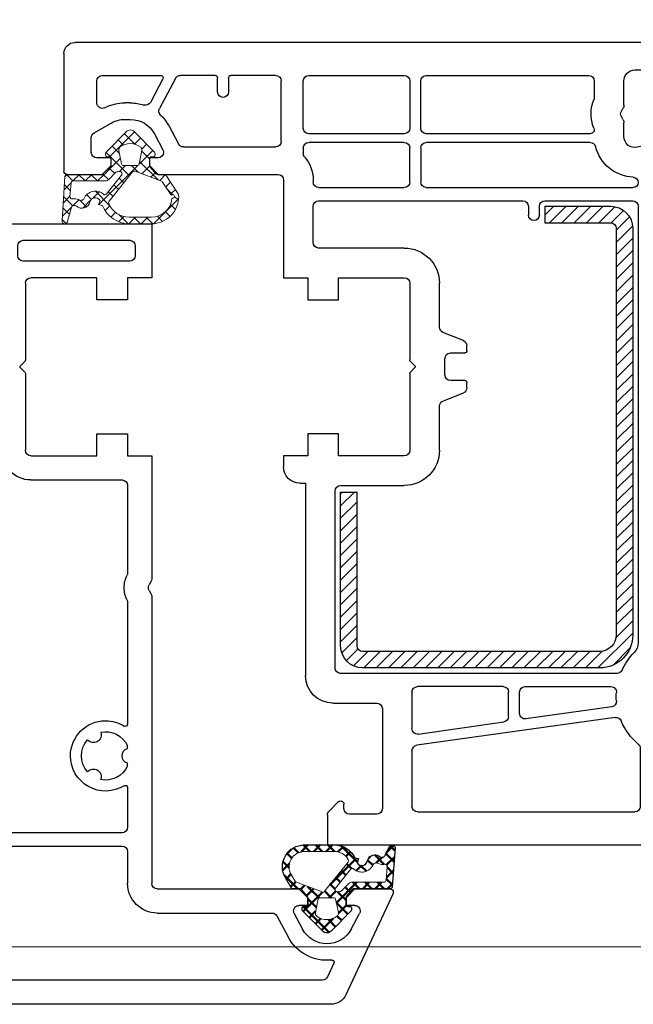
# Model space of a CAD drawing. Header units: millimetres. Extents: x -1427 to 10229, y -1578 to 5221.
# Tile 53 of 129: x 1506.35 to 1511.93, y -602.85 to -593.89. Entities that reach past the tile are written whole.
import ezdxf
from ezdxf import colors
from ezdxf.entities.mleader import LeaderData, LeaderLine
from ezdxf.math import Vec2, Vec3

# ---------------------------------------------------------------- set-up
doc = ezdxf.new("R2010")
doc.units = ezdxf.units.MM
doc.linetypes.add('AUSGEZOGEN', pattern=[0])
for name, color, linetype in [('093200', 7, 'Continuous'), ('10TNR-01', 7, 'AUSGEZOGEN'), ('listwa', 5, 'Continuous')]:
    doc.layers.add(name, color=color, linetype=linetype)
for name, color, linetype, lineweight in [('A_wymiary', 7, 'Continuous', 5), ('AM_0', 7, 'Continuous', 50), ('AT_1_2_WYMIARY_I_OPISY', 1, 'Continuous', 5)]:
    doc.layers.add(name, color=color, linetype=linetype, lineweight=lineweight)
doc.styles.add('SIMPLEX', font='simplex.shx', dxfattribs={"width": 0.77})

# ---------------------------------------------------------------- blocks, each defined once
blk = doc.blocks.new('hp350')
for p, q in [((16.319, 71), (-38.454, 71)), ((-39.813, 70.134), (-45.972, 56.927)), ((21.972, 60.927), (17.679, 70.134)), ((-38.143, 68.511), (-41.92, 60.411)), ((-19.6, 68.8), (-37.689, 68.8)), ((-19.1, 57.1), (-19.1, 68.3)), ((-18.1, 68.3), (-18.1, 57.1)), ((15.554, 68.8), (-17.6, 68.8)), ((16.59, 67.26), (16.007, 68.511)), ((11.403, 62.966), (12.417, 64.875)), ((12.979, 62.734), (13.742, 64.172)), ((18.158, 64.172), (18.921, 62.734)), ((0.5, 62.7), (10.961, 62.7)), ((14.2, 62), (13.42, 62)), ((14.2, 61.3), (14.2, 62)), ((18.48, 62), (17.7, 62)), ((17.7, 62), (17.7, 61.3)), ((13.4, 60.5), (14.2, 61.3)), ((17.7, 61.3), (18.5, 60.5)), ((0.5, 60.5), (13.4, 60.5)), ((18.5, 60.5), (21.7, 60.5)), ((-41.466, 59.7), (-38, 59.7)), ((-2.2, 57.1), (-2.2, 60)), ((0, 33.888), (0, 60)), ((-43.661, 56.677), (-43.277, 57.5)), ((-43.277, 57.5), (-38, 57.5)), ((-45.674, 56.501), (-43.661, 56.677)), ((-37.5, 57), (-37.5, 51.844)), ((-34.802, 56.6), (-19.6, 56.6)), ((-17.6, 56.6), (-2.7, 56.6)), ((-35.3, 54.9), (-35.3, 42.083)), ((-19.6, 55.4), (-34.8, 55.4)), ((-19.1, 53.399), (-19.1, 54.9)), ((-18.1, 54.9), (-18.1, 53.399)), ((-2.7, 55.4), (-17.6, 55.4)), ((-2.2, 51.283), (-2.2, 54.9)), ((-42.8, 53.003), (-43.871, 52.614)), ((-37.752, 51.651), (-42.8, 53.003)), ((-43.529, 51.674), (-42.754, 51.956)), ((-42.754, 51.956), (-37.5, 50.548)), ((-37.5, 50.548), (-37.5, 40.5)), ((-2.2, 49.313), (-2.2, 49.073)), ((-2.2, 47.732), (-2.2, 47.486)), ((-2.2, 43.701), (-2.2, 45.516)), ((-2.2, 34.453), (-2.2, 43.701)), ((-37.5, 40.5), (-38, 40.5)), ((-38, 39.5), (-37.5, 39.5)), ((-37.5, 39.5), (-37.5, 26.5)), ((-35.3, 39.873), (-35.3, 40.113)), ((-35.3, 38.287), (-35.3, 38.533)), ((-35.3, 36.317), (-35.3, 26.8)), ((-0.233, 33.35), (-0.067, 33.638)), ((-0.067, 32.562), (-0.233, 32.85)), ((0, 21.1), (0, 32.312)), ((-2.2, 23.8), (-2.2, 31.747)), ((-34.8, 26.3), (-34.3, 26.3)), ((-37.5, 25.5), (-37.5, 24.1)), ((-33.8, 25.8), (-33.8, 24)), ((-37.5, 24.1), (-36, 24.1)), ((-36, 24.1), (-36, 21.3)), ((-33.3, 23.5), (-33, 23.5)), ((-11, 23.3), (-2.7, 23.3)), ((-36, 21.3), (-33, 21.3)), ((-33, 21.3), (-33, 10.135)), ((-30.8, 21.3), (-30.8, 18)), ((-11, 21.1), (-5, 21.1)), ((-5, 21.1), (-5, 19.1)), ((-2.2, 19.1), (-2.2, 21.1)), ((-2.2, 21.1), (0, 21.1)), ((-13.7, 16.589), (-13.7, 20.6)), ((-11.5, 13.625), (-11.5, 20.6)), ((-5, 19.1), (-2.2, 19.1)), ((-30.8, 18), (-30.6, 18)), ((-30.6, 17), (-30.8, 17)), ((-30.8, 17), (-30.8, 9)), ((-15.886, 15.376), (-14.014, 16.124)), ((-16.2, 14.45), (-16.2, 14.911)), ((-14.7, 14.25), (-16, 14.25)), ((-14.2, 12.25), (-14.2, 13.75)), ((-11.97, 13.072), (-11.559, 13.483)), ((-11.559, 12.517), (-11.963, 12.921)), ((-16, 11.75), (-14.7, 11.75)), ((-11.5, 5.4), (-11.5, 12.375)), ((-16.2, 11.089), (-16.2, 11.55)), ((-33, 10.135), (-42.245, 7.658)), ((-14.014, 9.876), (-15.886, 10.624)), ((-30.8, 9), (-30.6, 9)), ((-13.7, 2.7), (-13.7, 9.411)), ((-42.245, 7.658), (-43.395, 8.076)), ((-42.3, 6.4), (-33.252, 8.825)), ((-33, 8.632), (-33, 2.5)), ((-30.6, 8), (-30.8, 8)), ((-30.8, 8), (-30.8, 2.7)), ((-43.805, 6.948), (-42.3, 6.4)), ((-2.2, 6.9), (-5, 6.9)), ((-5, 6.9), (-5, 4.9)), ((-2.2, 4.9), (-2.2, 6.9)), ((-19.1, 2.7), (-19.1, 5.7)), ((-18.1, 5.7), (-18.1, 2.7)), ((-5, 4.9), (-11, 4.9)), ((0, 4.9), (-2.2, 4.9)), ((0, 0), (0, 4.9)), ((-21.1, 2.7), (-21.1, 3.9)), ((-20.1, 3.9), (-20.1, 2.7)), ((-12.2, 2.9), (-12.2, 2)), ((-2, 3.4), (-11.7, 3.4)), ((-1.5, 2), (-1.5, 2.9)), ((-33, 2.5), (-36, 2.5)), ((-36, 2.5), (-36, 0)), ((-30.3, 2.2), (-21.6, 2.2)), ((-17.6, 2.2), (-14.2, 2.2)), ((-11.7, 1.5), (-2, 1.5)), ((-36, 0), (0, 0))]:
    blk.add_line(p, q)
for centre, radius, start, end in [((-38.454, 69.5), 1.5, 90, 155), ((16.319, 69.5), 1.5, 25, 90), ((-37.689, 68.3), 0.5, 90, 155), ((-19.6, 68.3), 0.5, 0, 90), ((-17.6, 68.3), 0.5, 90, 180), ((15.554, 68.3), 0.5, 25, 90), ((16.409, 67.175), 0.2, 263.72302, 25), ((15.95, 63), 4, 83.72302, 152.04208), ((15.95, 63), 2.5, 27.95792, 152.04208), ((10.961, 63.2), 0.5, 270, 332.04208), ((13.42, 62.5), 0.5, 152.04208, 270), ((18.48, 62.5), 0.5, 270, 27.95792), ((0.5, 60), 2.7, 90, 180), ((21.7, 60.8), 0.3, 360, 25), ((-41.466, 60.2), 0.5, 155, 270), ((0.5, 60), 0.5, 90, 180), ((21.7, 60.8), 0.3, 270, 360), ((-38, 57), 2.7, 1.79082, 90), ((-38, 57), 0.5, 360, 90), ((-45.7, 56.8), 0.3, 155, 180), ((-45.7, 56.8), 0.3, 180, 275), ((-34.802, 57.1), 0.5, 181.79082, 270), ((-19.6, 57.1), 0.5, 270, 360), ((-17.6, 57.1), 0.5, 180, 270), ((-2.7, 57.1), 0.5, 270, 0), ((-34.8, 54.9), 0.5, 90, 180), ((-19.6, 54.9), 0.5, 360, 90), ((-17.6, 54.9), 0.5, 90, 180), ((-2.7, 54.9), 0.5, 360, 90), ((-18.6, 53.399), 0.5, 180, 266.42491), ((-18.6, 53.399), 0.5, 266.42491, 360), ((-43.7, 52.144), 0.5, 110, 290), ((-37.7, 51.844), 0.2, 255, 0), ((-4.201, 48.399), 3.199, 58.01381, 180), ((-2.4, 51.283), 0.2, 238.01381, 360), ((-5.303, 50.303), 0.699, 219.28531, 20.87797), ((-4.201, 48.399), 2.199, 24.53943, 101.78845), ((-4.201, 48.399), 2.199, 138.37483, 221.73312), ((-4.201, 48.399), 3.199, 180, 270), ((-2.001, 48.402), 0.699, 106.56295, 253.43705), ((-4.201, 48.399), 2.199, 258.32667, 335.46057), ((-5.299, 46.494), 0.699, 339.16609, 140.8937), ((-4.201, 48.399), 3.199, 270, 301.98619), ((-2.4, 45.516), 0.2, 0, 121.98619), ((-33.299, 39.2), 3.199, 360, 121.98619), ((-35.1, 42.083), 0.2, 180, 301.98619), ((-33.299, 39.2), 2.199, 78.21155, 155.46057), ((-32.197, 41.104), 0.699, 159.12203, 320.71469), ((-38, 40), 0.5, 90, 270), ((-33.299, 39.2), 2.199, 318.26688, 41.62517), ((-35.499, 39.203), 0.699, 286.56295, 73.43705), ((-33.299, 39.2), 3.199, 238.01381, 0), ((-33.299, 39.2), 2.199, 204.53943, 281.67333), ((-32.201, 37.295), 0.699, 39.1063, 200.83391), ((-35.1, 36.317), 0.2, 58.01381, 180), ((0.2, 33.1), 2.7, 154.99217, 180), ((-2.7, 34.453), 0.5, 334.99217, 360), ((0.2, 33.1), 0.5, 150, 210), ((-0.5, 33.888), 0.5, 330, 0), ((0.2, 33.1), 2.7, 180, 205.00783), ((-0.5, 32.312), 0.5, 360, 30), ((-2.7, 31.747), 0.5, 0, 25.00783), ((-37.5, 26), 0.5, 90, 270), ((-34.8, 26.8), 0.5, 180, 270), ((-34.3, 25.8), 0.5, 360, 90), ((-33.3, 24), 0.5, 180, 270), ((-33, 21.3), 2.2, 0, 90), ((-11, 20.6), 2.7, 90, 180), ((-2.7, 23.8), 0.5, 270, 360), ((-11, 20.6), 0.5, 90, 180), ((-30.6, 17.5), 0.5, 360, 90), ((-30.6, 17.5), 0.5, 270, 0), ((-14.2, 16.589), 0.5, 291.80141, 360), ((-15.7, 14.911), 0.5, 111.80141, 180), ((-16, 14.45), 0.2, 180, 270), ((-14.7, 13.75), 0.5, 360, 90), ((-11.7, 13.625), 0.2, 315, 360), ((-11.899, 13), 0.101, 135, 180), ((-11.898, 13), 0.102, 179.82604, 230.15478), ((-16, 11.55), 0.2, 90, 180), ((-14.7, 12.25), 0.5, 270, 360), ((-11.7, 12.375), 0.2, 0, 45.05891), ((-15.7, 11.089), 0.5, 180, 248.19859), ((-14.2, 9.411), 0.5, 0, 68.19859), ((-30.6, 8.5), 0.5, 360, 90), ((-43.6, 7.512), 0.6, 70, 250), ((-33.2, 8.632), 0.2, 360, 105), ((-30.6, 8.5), 0.5, 270, 0), ((-18.6, 5.7), 0.5, 90, 180), ((-18.6, 5.7), 0.5, 0, 90), ((-11, 5.4), 0.5, 180, 270), ((-20.6, 3.9), 0.5, 90, 180), ((-20.6, 3.9), 0.5, 360, 90), ((-30.3, 2.7), 0.5, 180, 270), ((-21.6, 2.7), 0.5, 270, 360), ((-19.6, 2.7), 0.5, 180, 0), ((-17.6, 2.7), 0.5, 180, 270), ((-14.2, 2.7), 0.5, 270, 360), ((-11.7, 2.9), 0.5, 90, 180), ((-2, 2.9), 0.5, 0, 90), ((-11.7, 2), 0.5, 180, 270), ((-2, 2), 0.5, 270, 360)]:
    blk.add_arc(centre, radius, start, end)
blk = doc.blocks.new('hp172')
for p, q in [((0, -2.717), (0, 0)), ((0, 0), (49.385, 0)), ((50.745, -0.866), (55.971, -12.073)), ((0.988, -3.912), (0.146, -3.071)), ((1.5, -3.3), (1.5, -3.7)), ((4.5, -2.8), (2, -2.8)), ((5, -12.4), (5, -3.3)), ((7.7, -8.565), (7.7, -3.5)), ((8.2, -3), (28, -3)), ((28.5, -3.5), (28.5, -8.763)), ((29.7, -3.5), (29.7, -7.776)), ((48.111, -3), (30.2, -3)), ((49.706, -5.737), (48.564, -3.289)), ((33.423, -8.187), (40.124, -9.983)), ((45.561, -9.734), (46.415, -8.125)), ((47.74, -8.828), (46.977, -10.266)), ((52.92, -10.266), (52.157, -8.828)), ((26.211, -11.602), (8.13, -9.06)), ((7.7, -13.9), (7.7, -10.585)), ((8.27, -10.09), (16.07, -11.186)), ((39.795, -12.483), (32.776, -10.602)), ((40.254, -10), (45.12, -10)), ((25.885, -12.566), (18.07, -11.467)), ((47.419, -11), (48.199, -11)), ((48.199, -11), (48.199, -11.7)), ((51.699, -11.7), (51.699, -11)), ((51.699, -11), (52.479, -11)), ((16.5, -11.681), (16.5, -13.9)), ((17.5, -11.962), (17.5, -13.9)), ((47.399, -12.5), (39.925, -12.5)), ((48.199, -11.7), (47.399, -12.5)), ((52.499, -12.5), (51.699, -11.7)), ((55.699, -12.5), (52.499, -12.5)), ((0.5, -12.9), (4.5, -12.9)), ((16, -14.4), (8.2, -14.4)), ((18, -14.4), (25.813, -14.4)), ((-2, -32.9), (-2, -15.4)), ((0.7, -16.1), (0.7, -32.2)), ((26.371, -15.6), (1.2, -15.6)), ((28.3, -58.1), (28.3, -18.399)), ((31, -18.399), (31, -61.061)), ((-2.5, -32.9), (-2, -32.9)), ((1.2, -32.7), (7, -32.7)), ((-4, -35.4), (-4, -34.4)), ((-1.8, -35.4), (-4, -35.4)), ((-1.8, -37.4), (-1.8, -35.4)), ((7, -35.4), (1, -35.4)), ((1, -35.4), (1, -37.4)), ((7.5, -42.875), (7.5, -35.9)), ((10.2, -35.9), (10.2, -39.911)), ((1, -37.4), (-1.8, -37.4)), ((10.514, -40.376), (12.386, -41.124)), ((12.7, -41.589), (12.7, -42.05)), ((10.7, -42.75), (10.7, -44.25)), ((12.5, -42.25), (11.2, -42.25)), ((7.97, -43.428), (7.559, -43.017)), ((7.559, -43.983), (7.963, -43.579)), ((7.5, -51.1), (7.5, -44.125)), ((11.2, -44.75), (12.5, -44.75)), ((12.7, -44.95), (12.7, -45.411)), ((12.386, -45.876), (10.514, -46.624)), ((10.2, -47.089), (10.2, -51.1)), ((-1.8, -51.6), (-1.8, -49.6)), ((-1.8, -49.6), (1, -49.6)), ((1, -49.6), (1, -51.6)), ((-4, -60.5), (-4, -51.6)), ((-4, -51.6), (-1.8, -51.6)), ((1, -51.6), (7, -51.6)), ((7, -54.3), (-0.8, -54.3)), ((-1.3, -54.8), (-1.3, -58.1)), ((18.3, -58.1), (18.3, -57.3)), ((19.3, -57.3), (19.3, -58.1)), ((-0.8, -58.6), (17.8, -58.6)), ((19.8, -58.6), (27.8, -58.6)), ((-0.8, -59.8), (7, -59.8)), ((9, -59.8), (27.829, -59.8)), ((-1.3, -60.5), (-1.3, -60.3)), ((7.5, -60.3), (7.5, -63.4)), ((8.5, -63.4), (8.5, -60.3)), ((-24, -72), (-24, -61.3)), ((-23.7, -61), (-20.5, -61)), ((-20.5, -61), (-19.7, -61.8)), ((-19.7, -61.8), (-19.7, -62.5)), ((-16.2, -61.8), (-15.4, -61)), ((-16.2, -62.5), (-16.2, -61.8)), ((-15.4, -61), (-4.5, -61)), ((31.629, -61.544), (33.622, -61.01)), ((33.999, -61.316), (33.857, -64.026)), ((-19.7, -62.5), (-21, -62.5)), ((-15.662, -62.5), (-16.2, -62.5)), ((-15.42, -62.5), (-15.662, -62.5)), ((-21.5, -63), (-21.5, -64.337)), ((-15.744, -64.675), (-14.979, -63.235)), ((-13.12, -63.5), (-4.7, -63.5)), ((-2.2, -63.4), (-2.2, -62.919)), ((33.258, -64.49), (28.199, -63.461)), ((-14.42, -65.379), (-13.562, -63.765)), ((-4.2, -64), (-4.2, -69.5)), ((7, -63.9), (-1.7, -63.9)), ((23.93, -63.9), (9, -63.9)), ((27, -64.441), (27, -65.712)), ((-21.25, -64.77), (-19.699, -65.665)), ((-2.2, -65.2), (-2.2, -69.5)), ((7, -64.7), (-1.7, -64.7)), ((7.5, -69.5), (7.5, -65.2)), ((8.5, -65.2), (8.5, -69.5)), ((23.932, -64.7), (9, -64.7)), ((-18.45, -66), (-17.95, -66)), ((26.933, -65.962), (26.767, -66.25)), ((-13.828, -69.735), (-15.287, -66.991)), ((26.767, -66.75), (26.933, -67.038)), ((-21, -67.506), (-21, -69.5)), ((-17.95, -67.5), (-18.45, -67.5)), ((-14.976, -69.706), (-16.124, -67.547)), ((24.3, -69.5), (24.3, -67.853)), ((27, -67.288), (27, -69.5)), ((-10, -68.5), (-10, -69.8)), ((-9, -69.8), (-9, -68.5)), ((31.5, -68.822), (33.282, -68.508)), ((31.5, -70), (31.5, -68.822)), ((33.868, -68.974), (34, -71.497)), ((-20.5, -70), (-15.152, -70)), ((-10.2, -70), (-13.386, -70)), ((-4.7, -70), (-8.8, -70)), ((-1.7, -70), (7, -70)), ((9, -70), (23.8, -70)), ((28, -70.5), (31, -70.5)), ((34, -71.497), (34, -72.5)), ((33.5, -73), (-23, -73))]:
    blk.add_line(p, q)
for centre, radius, start, end in [((49.385, -1.5), 1.5, 25, 90), ((0.5, -2.717), 0.5, 180, 225), ((2, -3.3), 0.5, 90, 180), ((4.5, -3.3), 0.5, 0, 90), ((8.2, -3.5), 0.5, 90, 180), ((28, -3.5), 0.5, 0, 90), ((30.2, -3.5), 0.5, 90, 180), ((48.111, -3.5), 0.5, 25, 90), ((1.2, -3.7), 0.3, 225, 360), ((49.949, -10), 4, 95.79555, 152.04245), ((49.525, -5.821), 0.2, 275.79555, 25), ((30.2, -7.776), 0.5, 180, 287.4576), ((32, -13.5), 5.5, 75, 107.4576), ((49.949, -10), 2.5, 27.95755, 152.04245), ((8.2, -8.565), 0.5, 180, 262), ((28, -8.763), 0.5, 310.17777, 0), ((32, -13.5), 5.7, 130.17777, 157.29027), ((45.12, -9.5), 0.5, 270, 332.04245), ((8.2, -10.585), 0.5, 82, 180), ((32, -13.5), 3, 75, 224.41531), ((40.254, -9.5), 0.5, 255, 270), ((47.419, -10.5), 0.5, 152.04245, 270), ((52.479, -10.5), 0.5, 270, 27.95755), ((16, -11.681), 0.5, 0, 82), ((18, -11.962), 0.5, 82, 180), ((26.281, -11.106), 0.5, 262, 337.29027), ((4.5, -12.4), 0.5, 270, 0), ((39.925, -12), 0.5, 255, 270), ((55.699, -12.2), 0.3, 270, 0), ((55.699, -12.2), 0.3, 360, 25), ((55.699, -12.2), 0.3, 360, 25), ((0.5, -15.4), 2.5, 90, 180), ((25.815, -13.061), 0.5, 355.93694, 82), ((32, -13.5), 5.7, 175.93694, 183.69907), ((8.2, -13.9), 0.5, 180, 270), ((16, -13.9), 0.5, 270, 0), ((18, -13.9), 0.5, 180, 270), ((25.813, -13.9), 0.5, 270, 3.69907), ((1.2, -16.1), 0.5, 90, 180), ((26.371, -16.1), 0.5, 24.79386, 90), ((32, -13.5), 5.7, 204.79386, 224.41531), ((27, -18.399), 4, 0, 44.41531), ((27, -18.399), 1.3, 0, 44.41531), ((1.2, -32.2), 0.5, 180, 270), ((-2.5, -34.4), 1.5, 90, 180), ((7, -35.9), 3.2, 0, 90), ((7, -35.9), 0.5, 0, 90), ((10.7, -39.911), 0.5, 180, 248.19859), ((12.2, -41.589), 0.5, 0, 68.19859), ((12.5, -42.05), 0.2, 270, 0), ((7.7, -42.875), 0.2, 180, 225), ((11.2, -42.75), 0.5, 90, 180), ((7.898, -43.5), 0.102, 309.84522, 0.17396), ((7.899, -43.5), 0.101, 0, 45), ((7.7, -44.125), 0.2, 134.94109, 180), ((11.2, -44.25), 0.5, 180, 270), ((12.5, -44.95), 0.2, 0, 90), ((12.2, -45.411), 0.5, 291.80141, 0), ((10.7, -47.089), 0.5, 111.80141, 180), ((7, -51.1), 0.5, 270, 0), ((7, -51.1), 3.2, 270, 0), ((-0.8, -54.8), 0.5, 90, 180), ((18.8, -57.3), 0.5, 90, 180), ((18.8, -57.3), 0.5, 0, 90), ((-0.8, -58.1), 0.5, 180, 270), ((17.8, -58.1), 0.5, 270, 0), ((19.8, -58.1), 0.5, 180, 270), ((27.8, -58.1), 0.5, 270, 0), ((-0.8, -60.3), 0.5, 90, 180), ((7, -60.3), 0.5, 0, 90), ((9, -60.3), 0.5, 90, 180), ((27.829, -60.271), 0.471, 272.349, 90), ((-4.5, -60.5), 0.5, 270, 0), ((-4.5, -60.5), 3.2, 319.17911, 0), ((28, -64.438), 3.7, 92.349, 165.68589), ((-23.7, -61.3), 0.3, 90, 180), ((31.5, -61.061), 0.5, 180, 285), ((33.7, -61.3), 0.3, 90, 105), ((33.7, -61.3), 0.3, 1.81146, 90), ((33.7, -61.3), 0.3, 357, 1.81146), ((-21, -63), 0.5, 90, 180), ((-15.42, -63), 0.5, 0, 90), ((-1.7, -62.919), 0.5, 139.17911, 180), ((-15.42, -63), 0.5, 332, 360), ((-13.12, -64), 0.5, 90, 152), ((-4.7, -64), 0.5, 0, 90), ((-1.7, -63.4), 0.5, 180, 270), ((7, -63.4), 0.5, 270, 0), ((9, -63.4), 0.5, 180, 270), ((23.93, -63.4), 0.5, 270, 345.68589), ((28, -64.441), 1, 78.5, 180), ((-21, -64.337), 0.5, 180, 240), ((33.358, -64), 0.5, 258.5, 270), ((33.358, -64), 0.5, 270, 357), ((-17.95, -63.502), 2.498, 270, 332), ((-17.95, -63.502), 3.998, 313.65234, 332), ((-1.7, -65.2), 0.5, 90, 180), ((7, -65.2), 0.5, 0, 90), ((9, -65.2), 0.5, 90, 180), ((23.932, -65.068), 0.368, 336.33645, 90), ((27.2, -66.5), 3.2, 156.33645, 205.00783), ((-18.45, -63.502), 2.498, 240, 270), ((27.2, -66.5), 0.5, 150, 210), ((26.5, -65.712), 0.5, 330, 0), ((-20.5, -67.506), 0.5, 62.88685, 180), ((-18.45, -63.502), 3.998, 242.88685, 270), ((-14.845, -66.756), 0.5, 133.65234, 208), ((26.5, -67.288), 0.5, 0, 30), ((-17.95, -63.502), 3.998, 270, 287.93101), ((-16.565, -67.782), 0.5, 28, 107.93101), ((-9.5, -68.5), 0.5, 90, 180), ((-9.5, -68.5), 0.5, 0, 90), ((33.368, -69), 0.5, 90, 100), ((33.368, -69), 0.5, 3, 90), ((-20.5, -69.5), 0.5, 180, 270), ((-15.152, -69.8), 0.2, 270, 28), ((-13.386, -69.5), 0.5, 208, 270), ((-10.2, -69.8), 0.2, 270, 0), ((-8.8, -69.8), 0.2, 180, 270), ((-4.7, -69.5), 0.5, 270, 0), ((-1.7, -69.5), 0.5, 180, 270), ((7, -69.5), 0.5, 270, 0), ((9, -69.5), 0.5, 180, 270), ((23.8, -69.5), 0.5, 270, 360), ((28, -69.5), 1, 180, 270), ((31, -70), 0.5, 270, 0), ((-23, -72), 1, 180, 270), ((33.5, -72.5), 0.5, 270, 360)]:
    blk.add_arc(centre, radius, start, end)
blk = doc.blocks.new('vs102')
for p, q in [((5, 42), (-16.6, 42)), ((5, 40.5), (-16.6, 40.5)), ((-18.6, 40), (-18.6, 26)), ((-17.1, 40), (-17.1, 26)), ((6.5, 2), (6.5, 39)), ((8, 2), (8, 39)), ((-18.6, 26), (-17.1, 26)), ((0, 0), (0, 1.5)), ((0, 1.5), (6, 1.5)), ((0, 0), (6, 0))]:
    blk.add_line(p, q)
for centre, radius, start, end in [((-16.6, 40), 2, 90, 180), ((5, 39), 3, 0, 90), ((-16.6, 40), 0.5, 90, 180), ((5, 39), 1.5, 0, 90), ((6, 2), 0.5, 270, 0), ((6, 2), 2, 270, 0)]:
    blk.add_arc(centre, radius, start, end)
blk = doc.blocks.new('A$Cfb992a37')
at = {"layer": '10TNR-01'}
h = blk.add_hatch(dxfattribs=at)
h.set_pattern_fill('ANSI37', color=256, scale=0.25, angle=-90, style=0)
h.set_pattern_definition([(315, (194.75854, 422.8704), (0.561266, 0.561266), []), (45, (194.75854, 422.8704), (-0.561266, 0.561266), [])])
h.paths.add_polyline_path([(304.299, 46.026, 0.385805), (304.494, 45.841), (307.911, 45.841), (308.469, 45.175, -0.198912), (308.503, 45.079), (308.503, 44.391), (308.503, 44.341), (308.495, 44.341, -0.317837), (308.353, 44.241), (308.153, 44.241, 0.57735), (308.024, 44.016, 0.309481), (308.037, 43.847), (309.897, 41.952, 0.419641), (310.61, 41.952), (312.446, 43.823, 0.289878), (312.491, 44.032, 0.539331), (312.353, 44.241), (312.153, 44.241, -0.317837), (312.012, 44.341), (312.003, 44.341), (312.003, 44.755), (312.003, 45.133), (312.596, 45.841), (313.453, 45.841), (314.56, 47.531, 0.145361), (314.657, 47.859, 0.414214), (312.175, 50.341), (311.703, 50.341), (310.162, 50.341, 0.308694), (307.715, 48.671), (307.366, 48.592), (307.497, 48.214, -0.692106), (306.574, 48.373, 0.55438), (305.374, 48.746, -0.496751), (304.9, 48.813), (304.506, 50.214, 0.241131), (304.317, 50.341), (304.258, 50.341, 0.395143), (304.038, 50.08)])
h.paths.add_polyline_path([(304.995, 48.075, 0.1541), (305.533, 48.139, -0.499469), (306.096, 47.947, 0.485691), (307.799, 47.647, -0.429834), (308.088, 47.623), (309.462, 45.913, -0.629575), (309.306, 45.588), (309.171, 45.588, -0.199231), (308.888, 45.705), (308.322, 46.271, 0.164987), (307.977, 46.441), (305.053, 46.442, -0.391665), (304.854, 46.626), (304.758, 47.862, -0.494773)], flags=16)
h.paths.add_polyline_path([(308.291, 48.496, -0.302452), (310.162, 49.741), (312.175, 49.741, -0.383251), (314.047, 48.06, 0.170485), (314.159, 47.99), (314.173, 47.987, -1.002106), (314.11, 47.697), (314.038, 47.713, 0.310407), (313.933, 47.67), (313.155, 46.481), (310.693, 45.558, -0.323872), (310.467, 45.62), (308.32, 48.293, -0.274797)], flags=16)
h.paths.add_polyline_path([(309.448, 44.881, -0.357183), (309.644, 45.041), (310.863, 45.041, -0.357183), (311.059, 44.881), (311.303, 43.668, -0.279126), (311.197, 43.375, -0.171801), (310.253, 43.041, -0.171802), (309.31, 43.375, -0.279126), (309.204, 43.668)], flags=16)
at = {"layer": 'AM_0'}
h = blk.add_hatch(dxfattribs=at)
h.set_pattern_fill('ANSI37', color=256, scale=0.25, angle=-90, style=0)
h.set_pattern_definition([(315, (118.2801, 422.8704), (0.561266, 0.561266), []), (45, (118.2801, 422.8704), (-0.561266, 0.561266), [])])
h.paths.add_polyline_path([(330.692, 108.011), (331.041, 108.09), (330.91, 108.468, -0.692106), (331.833, 108.309, 0.567384), (333.05, 107.956, -0.46663), (333.501, 107.675), (333.896, 106.965, 0.802305), (334.364, 107.104), (334.103, 110.657, 0.385805), (333.908, 110.841), (330.703, 110.841), (330.703, 110.842), (330.553, 110.842, -0.200518), (330.451, 110.895), (329.938, 111.507, -0.198912), (329.903, 111.603), (329.903, 112.291), (329.903, 112.341), (329.912, 112.341, -0.317837), (330.053, 112.441), (330.253, 112.441, 0.414214), (330.403, 112.591), (330.403, 112.741, 0.170866), (330.37, 112.835), (328.538, 114.702, 0.175619), (328.153, 114.841, 0.175616), (327.769, 114.702), (325.957, 112.856, 0.222418), (325.903, 112.741), (325.903, 112.591, 0.414214), (326.053, 112.441), (326.253, 112.441, -0.317837), (326.395, 112.341), (326.403, 112.341), (326.403, 111.641), (326.403, 111.603, -0.175954), (326.369, 111.507), (325.901, 110.949, -0.222074), (325.671, 110.841), (324.953, 110.841), (324.376, 109.841, 0.57735), (326.108, 106.841), (328.837, 106.841, 0.288972)])
h.paths.add_polyline_path([(328.945, 110.769, -0.629575), (329.101, 111.095), (329.236, 111.095, -0.199231), (329.519, 110.977), (330.085, 110.411, 0.164987), (330.43, 110.241), (333.348, 110.241, -0.391665), (333.548, 110.056), (333.644, 108.82, -0.494774), (333.407, 108.607, 0.1541), (332.869, 108.544, -0.420174), (332.353, 108.647, 0.513271), (330.608, 109.035, -0.429834), (330.319, 109.059), (330.277, 109.111)], flags=16)
h.paths.add_polyline_path([(330.081, 108.396, -0.308916), (330.099, 108.171, -0.26845), (328.837, 107.441), (326.108, 107.441, -0.57735), (324.896, 109.541), (325.284, 110.213), (327.714, 111.124, -0.323872), (327.94, 111.062)], flags=16)
h.paths.add_polyline_path([(328.803, 111.641), (327.503, 111.641, -0.358141), (327.356, 111.762), (327.11, 112.984, -0.28655), (327.24, 113.331, -0.165079), (328.153, 113.641, -0.165079), (329.067, 113.331, -0.286185), (329.197, 112.985), (328.951, 111.762, -0.357183)], flags=16)
at = {"layer": 'listwa'}
h = blk.add_hatch(dxfattribs=at)
h.set_pattern_fill('ANSI31', color=256, scale=0.25, angle=-90, style=0)
h.set_pattern_definition([(315, (190.2035, -69.8013), (0.561266, 0.561266), [])])
h.paths.add_polyline_path([(354.503, 50.741, -0.414214), (354.003, 50.241), (348.003, 50.241), (348.003, 48.741), (354.003, 48.741, 0.414214), (356.003, 50.741), (356.003, 87.741, 0.414214), (353.003, 90.741), (331.403, 90.741, 0.414214), (329.403, 88.741), (329.403, 74.741), (330.903, 74.741), (330.903, 88.741, -0.414214), (331.403, 89.241), (353.003, 89.241, -0.414214), (354.503, 87.741)])
for points in [[(327.11, 112.985), (327.357, 111.761, 0.356226), (327.503, 111.641), (328.803, 111.641, 0.357183), (328.951, 111.762), (329.197, 112.985, 0.286185), (329.067, 113.331, 0.165079), (328.153, 113.641, 0.165079), (327.24, 113.331, 0.28582)], [(325.284, 110.213), (324.896, 109.541, 0.57735), (326.108, 107.441), (328.837, 107.441, 0.26845), (330.099, 108.171, 0.308916), (330.081, 108.396), (327.94, 111.062, 0.323872), (327.714, 111.124)], [(333.407, 108.607, 0.1541), (332.869, 108.544, -0.420174), (332.353, 108.647, 0.513271), (330.608, 109.035, -0.429834), (330.319, 109.059), (330.277, 109.111), (328.945, 110.769, -0.629575), (329.101, 111.095), (329.236, 111.095, -0.198594), (329.518, 110.978), (330.084, 110.412, 0.16528), (330.43, 110.241), (333.348, 110.241, -0.391661), (333.548, 110.056), (333.644, 108.82, -0.494773)], [(308.353, 44.241), (308.153, 44.241, 0.414214), (308.003, 44.091), (308.003, 43.941, 0.170866), (308.037, 43.847), (309.897, 41.952, 0.419641), (310.61, 41.952), (312.446, 43.823, 0.19651), (312.503, 43.963), (312.503, 44.091, 0.414214), (312.353, 44.241), (312.153, 44.241, -0.414214), (312.003, 44.391), (312.003, 44.755), (312.003, 45.061, -0.175954), (312.05, 45.189), (312.536, 45.769, -0.222074), (312.689, 45.841), (313.453, 45.841), (314.559, 47.529, 0.146508), (314.657, 47.859, 0.414214), (312.175, 50.341), (311.703, 50.341), (310.162, 50.341, 0.308694), (307.715, 48.671), (307.366, 48.592), (307.497, 48.214, -0.692106), (306.574, 48.373, 0.567384), (305.352, 48.726, -0.46663), (304.9, 48.813), (304.506, 50.214, 0.805092), (304.038, 50.074), (304.299, 46.026, 0.385805), (304.494, 45.841), (307.841, 45.841, -0.222074), (307.956, 45.787), (308.469, 45.175, -0.198912), (308.503, 45.079), (308.503, 44.391, -0.414214)], [(310.162, 49.741, 0.302452), (308.291, 48.496, 0.274797), (308.32, 48.293), (310.467, 45.62, 0.323872), (310.693, 45.558), (313.094, 46.458, 0.159422), (313.191, 46.536), (313.933, 47.67, -0.310407), (314.038, 47.713), (314.111, 47.697, 0.99689), (314.174, 47.987), (314.159, 47.99, -0.170485), (314.047, 48.06, 0.383251), (312.175, 49.741)], [(309.462, 45.913), (308.14, 47.559), (308.088, 47.623, 0.429834), (307.799, 47.647, -0.513271), (306.054, 48.035, 0.420174), (305.533, 48.139, -0.1541), (304.995, 48.075, 0.494773), (304.758, 47.862), (304.854, 46.626, 0.391661), (305.053, 46.442), (307.977, 46.441, -0.164987), (308.322, 46.271), (308.888, 45.705, 0.199231), (309.171, 45.588), (309.306, 45.588, 0.629575)], [(311.303, 43.668), (311.059, 44.881, 0.357183), (310.863, 45.041), (309.644, 45.041, 0.357183), (309.448, 44.881), (309.204, 43.668, 0.279126), (309.31, 43.375, 0.171802), (310.253, 43.041, 0.171801), (311.197, 43.375, 0.279126)]]:
    blk.add_lwpolyline(points, format="xyb", close=True)
at = {"layer": '10TNR-01'}
blk.add_lwpolyline([(330.37, 112.835), (328.538, 114.702, 0.175619), (328.153, 114.841, 0.175616), (327.769, 114.702), (325.957, 112.856, 0.222418), (325.903, 112.741), (325.903, 112.591, 0.414214), (326.053, 112.441), (326.253, 112.441, -0.414214), (326.403, 112.291), (326.403, 111.603, -0.175954), (326.369, 111.507), (325.901, 110.949, -0.222074), (325.671, 110.841), (324.953, 110.841), (324.376, 109.841, 0.57735), (326.108, 106.841), (328.837, 106.841, 0.288972), (330.692, 108.011), (331.041, 108.09), (330.91, 108.468, -0.692106), (331.833, 108.309, 0.567384), (333.05, 107.956, -0.46663), (333.501, 107.675), (333.896, 106.965, 0.805092), (334.363, 107.106), (334.103, 110.657, 0.391661), (333.903, 110.841), (330.553, 110.842, -0.200516), (330.451, 110.895), (329.938, 111.507, -0.198912), (329.903, 111.603), (329.903, 112.291), (329.912, 112.341, -0.317837), (330.053, 112.441), (330.253, 112.441, 0.414214), (330.403, 112.591), (330.403, 112.741, 0.170866)], format="xyb", close=True, dxfattribs=at)
at = {"layer": '093200'}
for name, p in [('hp350', (312.203, 50.341)), ('hp172', (328.203, 106.841))]:
    blk.add_blockref(name, p, dxfattribs=at)
at = {"layer": 'listwa'}
blk.add_blockref('vs102', (348.003, 48.741), dxfattribs=at)

msp = doc.modelspace()

# ---------------------------------------------------------------- linework, layer by layer
at = {"layer": 'A_wymiary'}
msp.add_lwpolyline([(1478.24497, -602.32556), (1582.42708, -602.32556)], dxfattribs=at)

# ---------------------------------------------------------------- block references
at = {"layer": 'A_wymiary', "xscale": -0.1, "yscale": 0.1, "zscale": 0.1, "rotation": 180}
msp.add_blockref('A$Cfb992a37', (1476.32766, -590.714), dxfattribs=at)

# ---------------------------------------------------------------- leaders
at = {"layer": 'AT_1_2_WYMIARY_I_OPISY'}
ml = msp.add_multileader_mtext('Standard', dxfattribs=at)
ml.set_content('{\\C7;kotwa montażowa }', color=256, style='SIMPLEX')
ml.set_leader_properties()
ml.build(insert=Vec2(0, 0))
ml.multileader.update_dxf_attribs({"text_right_attachment_type": 6, "dogleg_length": 0.36, "arrow_head_size": 1})
ctx = ml.context
ctx.base_point, ctx.char_height, ctx.arrow_head_size, ctx.landing_gap_size, ctx.plane_origin = Vec3(1497.69323, -585.27885), 2, 1, 0.2, Vec3(1469.46364, -585.27885)
ctx.right_attachment = 6
notes = []
notes.append((ctx, [(0, (1, 1, 0), (1496.77363, -585.27885), (1, 0), 0.9196, [(0, [(1479.05411, -597.4902)], 0, [])])]))
ctx.mtext.insert, ctx.mtext.rotation, ctx.mtext.flow_direction = Vec3(1497.89323, -584.27885), 6.2831853, 5
for ctx, leaders in notes:
    for number, flags, end, landing, length, lines in leaders:
        leader = LeaderData()
        leader.index, (leader.has_last_leader_line, leader.has_dogleg_vector, leader.attachment_direction) = number, flags
        leader.last_leader_point, leader.dogleg_vector, leader.dogleg_length = Vec3(end), Vec3(landing), length
        for number, points, colour, breaks in lines:
            line = LeaderLine()
            line.index, line.vertices, line.color, line.breaks = number, Vec3.list(points), colors.encode_raw_color(colour), breaks
            leader.lines.append(line)
        ctx.leaders.append(leader)

doc.saveas('drawing.dxf')
